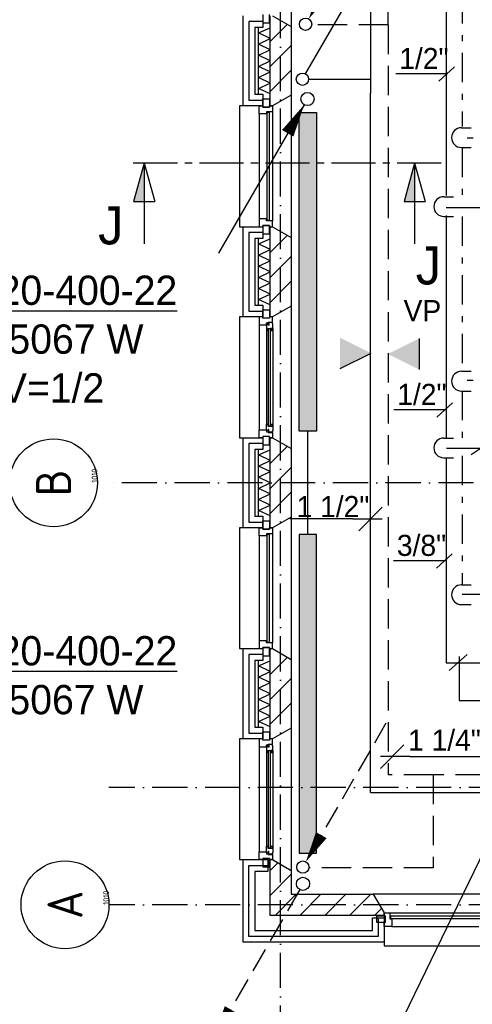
# Model space of a CAD drawing. Extents: x -41378 to 114803, y -24080 to 82188.
# Tile 25 of 137: x -2635 to 1226, y 11378 to 19778. Entities that reach past the tile are written whole.
import ezdxf
from ezdxf.enums import TextEntityAlignment as Align

# ---------------------------------------------------------------- set-up
doc = ezdxf.new("R2010")
doc.units = 0
doc.header["$LTSCALE"] = 50
for name, pattern in [('2322107', [2000, 1000, 1000]), ('2322108', [7, 5, -2]), ('2322109', [10, 5, -2, 1, -2]), ('2322134', [45, 40, -5]), ('CENTER2', [11.25, 7.5, -1.25, 1.25, -1.25]), ('DASHDOT', [9, 6, -1.5, 0, -1.5])]:
    doc.linetypes.add(name, pattern=pattern)
doc.layers.get('0').update_dxf_attribs({"linetype": 'CONTINUOUS'})
for name, color, linetype in [('AL$7----_STRAMIEN', 1, 'DASHDOT'), ('AL21----_BUITENWAND', 4, 'CONTINUOUS'), ('AL21K---_ISOLATIE', 1, 'CONTINUOUS'), ('AL28----_KONSTRUKTIE', 3, 'CONTINUOUS'), ('AL31----_BUITENKOZ', 7, 'CONTINUOUS'), ('AL32----_BINNENKOZ', 7, 'CONTINUOUS'), ('ALN-----_BLOCKNAAM', 2, 'CONTINUOUS'), ('ALXA3---_VOLZWART', 14, 'CONTINUOUS'), ('ALXAB---_PREFABBETON', 1, 'CONTINUOUS'), ('DOORSNEDE', 1, 'CONTINUOUS'), ('WI561---', 1, 'CONTINUOUS'), ('WL521---', 4, 'CONTINUOUS'), ('WL524---', 4, 'CONTINUOUS'), ('WL531---', 4, 'CONTINUOUS'), ('WL541---', 4, 'CONTINUOUS'), ('WL561---', 4, 'CONTINUOUS'), ('WL561---_AANVOER', 4, 'CONTINUOUS'), ('WL561---_RETOUR', 4, 'CONTINUOUS'), ('WL570---', 3, 'CONTINUOUS'), ('WL570---_RETOUR', 3, 'CONTINUOUS'), ('WM561---', 1, 'CONTINUOUS'), ('WM570---', 1, 'CONTINUOUS')]:
    doc.layers.add(name, color=color, linetype=linetype)
doc.layers.get('0').freeze()
doc.styles.add('BURO-018', font='BUROFONT.shx', dxfattribs={"height": 90})
doc.styles.add('BURO-025', font='BUROFONT.shx', dxfattribs={"height": 250})
doc.styles.add('BURO-050', font='BUROFONT.shx', dxfattribs={"height": 500})
doc.styles.get("Standard").update_dxf_attribs({"font": 'ISOCP'})

# ---------------------------------------------------------------- blocks, each defined once
blk = doc.blocks.new('1010')
at = {"layer": 'AL$7----_STRAMIEN', "color": 7, "linetype": 'CONTINUOUS'}
blk.add_circle((0, 750), 750, dxfattribs=at)
at = {"layer": 'ALN-----_BLOCKNAAM', "linetype": 'CONTINUOUS'}
blk.add_text('1010', height=100, dxfattribs=at).set_placement((0, 0))
blk = doc.blocks.new('2322401')
at = {"color": 0, "linetype": 'CONTINUOUS'}
for p, q in [((-0.5, 0.5, 1), (-0.5, 0.5)), ((-0.5, 0.5, 1), (-0.5, -0.5, 1)), ((0.5, 0.5, 1), (-0.5, 0.5, 1)), ((0.5, 0.5), (-0.5, 0.5)), ((-0.5, 0.5), (-0.5, -0.5)), ((0.5, 0.5, 1), (0.5, 0.5)), ((0.5, -0.5, 1), (0.5, 0.5, 1)), ((0.5, -0.5), (0.5, 0.5)), ((-0.5, -0.5, 1), (-0.5, -0.5)), ((-0.5, -0.5, 1), (0.5, -0.5, 1)), ((-0.5, -0.5), (0.5, -0.5)), ((0.5, -0.5, 1), (0.5, -0.5))]:
    blk.add_line(p, q, dxfattribs=at)
blk = doc.blocks.new('CVHATCH1')
at = {"color": 0, "linetype": 'CONTINUOUS'}
blk.add_solid([(-0.5, -0.5), (0.5, -0.5), (-0.5, 0.5), (0.5, 0.5)], dxfattribs=at)
blk = doc.blocks.new('LDV2108')
at = {"color": 0, "linetype": 'CONTINUOUS'}
for p, q in [((-0.25, -0.433), (-1.187, -2.057)), ((-1.562, -2.706), (-2.5, -4.33)), ((-2.875, -4.98), (-3.812, -6.603)), ((-4.187, -7.253), (-5.125, -8.877)), ((-5.5, -9.526), (-6.437, -11.15))]:
    blk.add_line(p, q, dxfattribs=at)
blk.add_lwpolyline([(-6.75, -11.691, 0, 1, 0), (-5.5, -9.526, 1, 1, 0)], format="xyseb", dxfattribs=at)
blk.add_circle((0, 0), 0.5, dxfattribs=at)
blk = doc.blocks.new('LDV4107')
at = {"color": 0, "linetype": 'CONTINUOUS'}
blk.add_line((-0.25, -0.433), (-6.75, -11.691), dxfattribs=at)
blk.add_lwpolyline([(-0.25, -0.433, 0, 1, 0), (-1.5, -2.598, 1, 1, 0)], format="xyseb", dxfattribs=at)
blk.add_circle((0, 0), 0.5, dxfattribs=at)
blk = doc.blocks.new('LDV3108')
at = {"color": 0, "linetype": 'CONTINUOUS'}
for p, q in [((6.75, 11.691), (5.813, 10.068)), ((5.438, 9.418), (4.5, 7.794)), ((4.125, 7.145), (3.188, 5.521)), ((2.813, 4.871), (1.875, 3.248)), ((1.5, 2.598), (0.563, 0.974))]:
    blk.add_line(p, q, dxfattribs=at)
blk.add_lwpolyline([(0.25, 0.433, 0, 1, 0), (1.5, 2.598, 1, 1, 0)], format="xyseb", dxfattribs=at)
blk.add_circle((0, 0), 0.5, dxfattribs=at)
blk = doc.blocks.new('LDV1107')
at = {"color": 0, "linetype": 'CONTINUOUS'}
blk.add_line((0.25, 0.433), (6.75, 11.691), dxfattribs=at)
blk.add_lwpolyline([(6.75, 11.691, 0, 1, 0), (5.5, 9.526, 1, 1, 0)], format="xyseb", dxfattribs=at)
blk.add_circle((0, 0), 0.5, dxfattribs=at)
blk = doc.blocks.new('CVRINFO2')
at = {"color": 0, "linetype": 'CONTINUOUS', "style": 'BURO-025'}
for tag, p in [('CV_TEXT125', (0, 0)), ('CV_TEXT225', (0, -4.167)), ('CV_TEXT325', (0, -8.333)), ('CV_TEXT425', (0, -12.5))]:
    blk.add_attdef(tag, p, '', height=2.5, dxfattribs=at)
blk = doc.blocks.new('LDS')
at = {"color": 0, "linetype": 'CONTINUOUS'}
for p, q in [((0, 1), (1, 1)), ((0, -1), (1, -1))]:
    blk.add_line(p, q, dxfattribs=at)
blk.add_arc((0, 0), 1, 90, 270, dxfattribs=at)

msp = doc.modelspace()

# ---------------------------------------------------------------- hatches: boundary and pattern name
at = {"layer": 'WL570---'}
h = msp.add_hatch(color=1, dxfattribs=at)
h.paths.add_polyline_path([(97.1, 17064.9), (362, 16934.1), (97.1, 16934.1)])
h.paths.add_polyline_path([(97.1, 16934.1), (362, 16934.1), (362, 16931.6), (97.1, 16800.7)])
h = msp.add_hatch(color=1, dxfattribs=at)
h.paths.add_polyline_path([(772.8, 17058.2), (507.9, 16927.4), (772.8, 16927.4)])
h.paths.add_polyline_path([(772.8, 16927.4), (507.9, 16927.4), (507.9, 16924.8), (772.8, 16794)])

# ---------------------------------------------------------------- linework, layer by layer
at = {"layer": 'AL$7----_STRAMIEN', "color": 1}
for p, q in [((-409, 10167.3), (-409, 80064.7)), ((16350.1, 13227.3), (-1873.3, 13227.3)), ((16350.1, 12227.3), (-1873.3, 12227.3))]:
    msp.add_line(p, q, dxfattribs=at)
msp.add_lwpolyline([(67449.7, 15827.3), (19691, 15827.3), (-1873.3, 15827.3)], dxfattribs=at)
at = {"layer": 'AL21----_BUITENWAND', "color": 8}
for p, q in [((-729, 19042.3), (-729, 19812.3)), ((-560, 19812.3), (-560, 19712.3)), ((-560, 19712.3), (-629, 19712.3)), ((-629, 19712.3), (-629, 19142.3)), ((-629, 19142.3), (-560, 19142.3)), ((-560, 19142.3), (-560, 19042.3)), ((-560, 19042.3), (-729, 19042.3)), ((-729, 17242.3), (-729, 18012.3)), ((-729, 18012.3), (-560, 18012.3)), ((-560, 18012.3), (-560, 17912.3)), ((-560, 17912.3), (-629, 17912.3)), ((-629, 17912.3), (-629, 17342.3)), ((-629, 17342.3), (-560, 17342.3)), ((-560, 17342.3), (-560, 17242.3)), ((-560, 17242.3), (-729, 17242.3)), ((-729, 15442.3), (-729, 16212.3)), ((-729, 16212.3), (-560, 16212.3)), ((-560, 16212.3), (-560, 16112.3)), ((-560, 16112.3), (-629, 16112.3)), ((-629, 16112.3), (-629, 15542.3)), ((-629, 15542.3), (-560, 15542.3)), ((-560, 15542.3), (-560, 15442.3)), ((-560, 15442.3), (-729, 15442.3)), ((-729, 13642.3), (-729, 14412.3)), ((-729, 14412.3), (-560, 14412.3)), ((-560, 14412.3), (-560, 14312.3)), ((-560, 14312.3), (-629, 14312.3)), ((-629, 14312.3), (-629, 13742.3)), ((-629, 13742.3), (-560, 13742.3)), ((-560, 13742.3), (-560, 13642.3)), ((-560, 13642.3), (-729, 13642.3)), ((-729, 11907.3), (-729, 12612.3)), ((-729, 12612.3), (-519, 12612.3)), ((-519, 12612.3), (-519, 12512.3)), ((-519, 12512.3), (-629, 12512.3)), ((-629, 12512.3), (-629, 12007.3)), ((374, 12007.3), (374, 12117.3)), ((374, 12117.3), (474, 12117.3)), ((474, 12117.3), (474, 11907.3)), ((-629, 12007.3), (374, 12007.3)), ((474, 11907.3), (-729, 11907.3))]:
    msp.add_line(p, q, dxfattribs=at)
at = {"layer": 'AL21K---_ISOLATIE', "color": 8, "linetype": 'CONTINUOUS'}
for p, q in [((-599, 19142.3), (-599, 19712.3)), ((-599, 19664.8), (-499, 19708.1)), ((-499, 19617.3), (-599, 19664.8)), ((-499, 19142.3), (-499, 19712.3)), ((-599, 19569.8), (-499, 19617.3)), ((-499, 19522.3), (-599, 19569.8)), ((-599, 19474.8), (-499, 19522.3)), ((-499, 19427.3), (-599, 19474.8)), ((-599, 19379.8), (-499, 19427.3)), ((-499, 19332.3), (-599, 19379.8)), ((-599, 19284.8), (-499, 19332.3)), ((-499, 19237.3), (-599, 19284.8)), ((-599, 19189.8), (-499, 19237.3)), ((-499, 19146.5), (-599, 19189.8)), ((-599, 17342.3), (-599, 17912.3)), ((-599, 17864.8), (-499, 17908.1)), ((-499, 17342.3), (-499, 17912.3)), ((-499, 17817.3), (-599, 17864.8)), ((-599, 17769.8), (-499, 17817.3)), ((-499, 17722.3), (-599, 17769.8)), ((-599, 17674.8), (-499, 17722.3)), ((-499, 17627.3), (-599, 17674.8)), ((-599, 17579.8), (-499, 17627.3)), ((-499, 17532.3), (-599, 17579.8)), ((-599, 17484.8), (-499, 17532.3)), ((-499, 17437.3), (-599, 17484.8)), ((-599, 17389.8), (-499, 17437.3)), ((-499, 17346.5), (-599, 17389.8)), ((-599, 15542.3), (-599, 16112.3)), ((-599, 16064.8), (-499, 16108.1)), ((-499, 16017.3), (-599, 16064.8)), ((-499, 15542.3), (-499, 16112.3)), ((-599, 15969.8), (-499, 16017.3)), ((-499, 15922.3), (-599, 15969.8)), ((-599, 15874.8), (-499, 15922.3)), ((-499, 15827.3), (-599, 15874.8)), ((-599, 15779.8), (-499, 15827.3)), ((-499, 15732.3), (-599, 15779.8)), ((-599, 15684.8), (-499, 15732.3)), ((-499, 15637.3), (-599, 15684.8)), ((-599, 15589.8), (-499, 15637.3)), ((-499, 15546.5), (-599, 15589.8)), ((-599, 13742.3), (-599, 14312.3)), ((-599, 14264.8), (-499, 14308.1)), ((-499, 13742.3), (-499, 14312.3)), ((-499, 14217.3), (-599, 14264.8)), ((-599, 14169.8), (-499, 14217.3)), ((-499, 14122.3), (-599, 14169.8)), ((-599, 14074.8), (-499, 14122.3)), ((-499, 14027.3), (-599, 14074.8)), ((-599, 13979.8), (-499, 14027.3)), ((-499, 13932.3), (-599, 13979.8)), ((-599, 13884.8), (-499, 13932.3)), ((-499, 13837.3), (-599, 13884.8)), ((-599, 13789.8), (-499, 13837.3)), ((-499, 13746.5), (-599, 13789.8))]:
    msp.add_line(p, q, dxfattribs=at)
at = {"layer": 'AL28----_KONSTRUKTIE', "color": 8}
for p, q in [((-499, 19042.3), (-499, 19812.3)), ((-479, 19812.3), (-319, 19720)), ((-319, 19720), (-319, 19134.7)), ((-319, 19134.7), (-479, 19042.3)), ((-479, 19042.3), (-499, 19042.3)), ((-499, 18012.3), (-479, 18012.3)), ((-499, 17242.3), (-499, 18012.3)), ((-479, 18012.3), (-319, 17920)), ((-319, 17920), (-319, 17334.7)), ((-319, 17334.7), (-479, 17242.3)), ((-479, 17242.3), (-499, 17242.3)), ((-499, 16212.3), (-479, 16212.3)), ((-499, 15442.3), (-499, 16212.3)), ((-479, 16212.3), (-319, 16120)), ((-319, 16120), (-319, 15534.7)), ((-319, 15534.7), (-479, 15442.3)), ((-479, 15442.3), (-499, 15442.3)), ((-499, 14412.3), (-479, 14412.3)), ((-499, 13642.3), (-499, 14412.3)), ((-479, 14412.3), (-319, 14320)), ((-319, 14320), (-319, 13734.7)), ((-319, 13734.7), (-479, 13642.3)), ((-479, 13642.3), (-499, 13642.3))]:
    msp.add_line(p, q, dxfattribs=at)
at = {"layer": 'AL28----_KONSTRUKTIE', "color": 8, "linetype": 'CONTINUOUS'}
for p, q in [((-499, 12612.3), (-479, 12612.3)), ((-499, 12137.3), (-499, 12612.3)), ((-479, 12612.3), (-319, 12520)), ((-319, 12520), (-319, 12317.3)), ((-319, 12317.3), (381.6, 12317.3)), ((381.6, 12317.3), (474, 12157.3)), ((474, 12137.3), (-499, 12137.3)), ((474, 12157.3), (474, 12137.3))]:
    msp.add_line(p, q, dxfattribs=at)
at = {"layer": 'AL31----_BUITENKOZ', "color": 8}
for p, q in [((-319, 20934.7), (-319, 19720)), ((-560, 19822.3), (-560, 19751.3)), ((-560, 19751.3), (-504, 19751.3)), ((-504, 19751.3), (-504, 19822.3)), ((-560, 19032.3), (-560, 19103.3)), ((-560, 19103.3), (-504, 19103.3)), ((-504, 19103.3), (-504, 19032.3)), ((-319, 19134.7), (-319, 17920)), ((-729, 19042.3), (-759, 19042.3)), ((-759, 19042.3), (-759, 18012.3)), ((-504, 19032.3), (-560, 19032.3)), ((-479, 18992.3), (-479, 18062.3)), ((-593, 18975.3), (-593, 18079.3)), ((-759, 18012.3), (-729, 18012.3)), ((-504, 18022.3), (-560, 18022.3)), ((-560, 18022.3), (-560, 17951.3)), ((-504, 17951.3), (-504, 18022.3)), ((-560, 17951.3), (-504, 17951.3)), ((-319, 17334.7), (-319, 16120)), ((-729, 17242.3), (-759, 17242.3)), ((-759, 17242.3), (-759, 16212.3)), ((-560, 17232.3), (-560, 17303.3)), ((-560, 17303.3), (-504, 17303.3)), ((-504, 17232.3), (-560, 17232.3)), ((-504, 17303.3), (-504, 17232.3)), ((-593, 17175.3), (-593, 16279.3)), ((-515, 17180.6), (-530, 17180.6)), ((-530, 17180.6), (-530, 17175.3)), ((-530, 17175.3), (-530, 17128.2)), ((-517, 17126.1), (-517, 17143.1)), ((-517, 17143.1), (-476, 17143.1)), ((-515, 17172.6), (-515, 17180.6)), ((-510, 17172.6), (-515, 17172.6)), ((-480.2, 17195.1), (-510, 17195.1)), ((-510, 17195.1), (-510, 17172.6)), ((-478.3, 17143.1), (-491.8, 17143.1)), ((-491.8, 17143.1), (-491.8, 17126.1)), ((-480.2, 17188.1), (-480.2, 17195.1)), ((-476, 17185.6), (-480.2, 17188.1)), ((-478.3, 17126.1), (-478.3, 17143.1)), ((-476, 17143.1), (-476, 17185.6)), ((-476, 17143.1), (-476, 16311.5)), ((-530, 17128.2), (-530, 16326.5)), ((-530, 17128.2), (-517, 17126.1)), ((-491.8, 17126.1), (-478.3, 17126.1)), ((-530, 16326.5), (-517, 16328.5)), ((-530, 16279.3), (-530, 16326.5)), ((-517, 16328.5), (-517, 16311.5)), ((-517, 16311.5), (-476, 16311.5)), ((-491.8, 16311.5), (-491.8, 16328.5)), ((-491.8, 16328.5), (-478.3, 16328.5)), ((-478.3, 16311.5), (-491.8, 16311.5)), ((-478.3, 16328.5), (-478.3, 16311.5)), ((-476, 16311.5), (-476, 16269)), ((-759, 16212.3), (-729, 16212.3)), ((-504, 16222.3), (-560, 16222.3)), ((-560, 16222.3), (-560, 16151.3)), ((-530, 16274), (-530, 16279.3)), ((-515, 16274), (-530, 16274)), ((-510, 16282), (-515, 16282)), ((-515, 16282), (-515, 16274)), ((-510, 16259.5), (-510, 16282)), ((-480.2, 16259.5), (-510, 16259.5)), ((-504, 16151.3), (-504, 16222.3)), ((-476, 16269), (-480.2, 16266.6)), ((-480.2, 16266.6), (-480.2, 16259.5)), ((-560, 16151.3), (-504, 16151.3)), ((-560, 15432.3), (-560, 15503.3)), ((-560, 15503.3), (-504, 15503.3)), ((-504, 15503.3), (-504, 15432.3)), ((-319, 15534.7), (-319, 14320)), ((-729, 15442.3), (-759, 15442.3)), ((-759, 15442.3), (-759, 14412.3)), ((-593, 15375.3), (-593, 14479.3)), ((-504, 15432.3), (-560, 15432.3)), ((-479, 15392.3), (-479, 14462.3)), ((-759, 14412.3), (-729, 14412.3)), ((-504, 14422.3), (-560, 14422.3)), ((-560, 14422.3), (-560, 14351.3)), ((-504, 14351.3), (-504, 14422.3)), ((-560, 14351.3), (-504, 14351.3)), ((-560, 13632.3), (-560, 13703.3)), ((-560, 13703.3), (-504, 13703.3)), ((-504, 13703.3), (-504, 13632.3)), ((-319, 13734.7), (-319, 12520)), ((-729, 13642.3), (-759, 13642.3)), ((-759, 13642.3), (-759, 12612.3)), ((-504, 13632.3), (-560, 13632.3)), ((-593, 13575.3), (-593, 12679.3)), ((-515, 13580.6), (-530, 13580.6)), ((-530, 13580.6), (-530, 13575.3)), ((-530, 13575.3), (-530, 13528.2)), ((-530, 13528.2), (-530, 12726.5)), ((-530, 13528.2), (-517, 13526.1)), ((-517, 13526.1), (-517, 13543.1)), ((-517, 13543.1), (-476, 13543.1)), ((-515, 13572.6), (-515, 13580.6)), ((-510, 13572.6), (-515, 13572.6)), ((-480.2, 13595.1), (-510, 13595.1)), ((-510, 13595.1), (-510, 13572.6)), ((-478.3, 13543.1), (-491.8, 13543.1)), ((-491.8, 13543.1), (-491.8, 13526.1)), ((-491.8, 13526.1), (-478.3, 13526.1)), ((-480.2, 13588.1), (-480.2, 13595.1)), ((-476, 13585.6), (-480.2, 13588.1)), ((-478.3, 13526.1), (-478.3, 13543.1)), ((-476, 13543.1), (-476, 13585.6)), ((-476, 13543.1), (-476, 12711.5)), ((-530, 12726.5), (-517, 12728.5)), ((-530, 12679.3), (-530, 12726.5)), ((-517, 12728.5), (-517, 12711.5)), ((-517, 12711.5), (-476, 12711.5)), ((-491.8, 12711.5), (-491.8, 12728.5)), ((-491.8, 12728.5), (-478.3, 12728.5)), ((-478.3, 12711.5), (-491.8, 12711.5)), ((-478.3, 12728.5), (-478.3, 12711.5)), ((-476, 12711.5), (-476, 12669)), ((-759, 12612.3), (-729, 12612.3)), ((-504, 12622.3), (-560, 12622.3)), ((-560, 12622.3), (-560, 12551.3)), ((-530, 12674), (-530, 12679.3)), ((-515, 12674), (-530, 12674)), ((-510, 12682), (-515, 12682)), ((-515, 12682), (-515, 12674)), ((-510, 12659.5), (-510, 12682)), ((-480.2, 12659.5), (-510, 12659.5)), ((-504, 12551.3), (-504, 12622.3)), ((-476, 12669), (-480.2, 12666.6)), ((-480.2, 12666.6), (-480.2, 12659.5)), ((-560, 12551.3), (-504, 12551.3)), ((1441.4, 12317.3), (381.6, 12317.3)), ((381.6, 12317.3), (474, 12157.3)), ((413, 12076.3), (413, 12132.3)), ((413, 12132.3), (484, 12132.3)), ((474, 12157.3), (474, 11877.3)), ((484, 12132.3), (484, 12076.3)), ((524, 12157.3), (1299, 12157.3)), ((484, 12076.3), (413, 12076.3)), ((541, 12043.3), (1282, 12043.3)), ((474, 11877.3), (1349, 11877.3))]:
    msp.add_line(p, q, dxfattribs=at)
at = {"layer": 'AL31----_BUITENKOZ', "color": 8, "linetype": 'CONTINUOUS'}
for p, q in [((-593, 18975.3), (-593, 19042.3)), ((-593, 19042.3), (-560, 19042.3)), ((-560, 19042.3), (-560, 19032.3)), ((-560, 19032.3), (-504, 19032.3)), ((-479, 18992.3), (-530, 18992.3)), ((-530, 18992.3), (-530, 18975.3)), ((-505, 18987.3), (-526, 18987.3)), ((-526, 18987.3), (-526, 18067.3)), ((-505, 18067.3), (-505, 18987.3)), ((-504, 19032.3), (-504, 19042.3)), ((-504, 19042.3), (-504, 19042.3)), ((-504, 19042.3), (-479, 19042.3)), ((-479, 19042.3), (-479, 18992.3)), ((-479, 18992.3), (-479, 18992.3)), ((-530, 18975.3), (-593, 18975.3)), ((-593, 18975.3), (-593, 18975.3)), ((-593, 18975.3), (-593, 18975.3)), ((-593, 18975.3), (-593, 18975.3)), ((-593, 18975.3), (-593, 18975.3)), ((-530, 18079.3), (-593, 18079.3)), ((-593, 18079.3), (-593, 18079.3)), ((-593, 18079.3), (-593, 18079.3)), ((-593, 18079.3), (-593, 18079.3)), ((-593, 18079.3), (-593, 18079.3)), ((-593, 18079.3), (-593, 18012.3)), ((-530, 18062.3), (-530, 18079.3)), ((-479, 18062.3), (-530, 18062.3)), ((-526, 18067.3), (-505, 18067.3)), ((-479, 18062.3), (-479, 18062.3)), ((-479, 18012.3), (-479, 18062.3)), ((-593, 18012.3), (-560, 18012.3)), ((-560, 18012.3), (-560, 18022.3)), ((-560, 18022.3), (-504, 18022.3)), ((-504, 18022.3), (-504, 18012.3)), ((-504, 18012.3), (-504, 18012.3)), ((-504, 18012.3), (-479, 18012.3)), ((-494, 17141.1), (-515, 17141.1)), ((-515, 17141.1), (-515, 16313.5)), ((-494, 16313.5), (-494, 17141.1)), ((-515, 16313.5), (-494, 16313.5)), ((-593, 15375.3), (-593, 15442.3)), ((-593, 15442.3), (-560, 15442.3)), ((-530, 15375.3), (-593, 15375.3)), ((-593, 15375.3), (-593, 15375.3)), ((-593, 15375.3), (-593, 15375.3)), ((-593, 15375.3), (-593, 15375.3)), ((-593, 15375.3), (-593, 15375.3)), ((-560, 15442.3), (-560, 15432.3)), ((-560, 15432.3), (-504, 15432.3)), ((-479, 15392.3), (-530, 15392.3)), ((-530, 15392.3), (-530, 15375.3)), ((-505, 15387.3), (-526, 15387.3)), ((-526, 15387.3), (-526, 14467.3)), ((-505, 14467.3), (-505, 15387.3)), ((-504, 15432.3), (-504, 15442.3)), ((-504, 15442.3), (-504, 15442.3)), ((-504, 15442.3), (-479, 15442.3)), ((-479, 15442.3), (-479, 15392.3)), ((-479, 15392.3), (-479, 15392.3)), ((-530, 14479.3), (-593, 14479.3)), ((-593, 14479.3), (-593, 14479.3)), ((-593, 14479.3), (-593, 14479.3)), ((-593, 14479.3), (-593, 14479.3)), ((-593, 14479.3), (-593, 14479.3)), ((-593, 14479.3), (-593, 14412.3)), ((-530, 14462.3), (-530, 14479.3)), ((-479, 14462.3), (-530, 14462.3)), ((-526, 14467.3), (-505, 14467.3)), ((-479, 14462.3), (-479, 14462.3)), ((-479, 14412.3), (-479, 14462.3)), ((-593, 14412.3), (-560, 14412.3)), ((-560, 14412.3), (-560, 14422.3)), ((-560, 14422.3), (-504, 14422.3)), ((-504, 14422.3), (-504, 14412.3)), ((-504, 14412.3), (-504, 14412.3)), ((-504, 14412.3), (-479, 14412.3)), ((-494, 13541.1), (-515, 13541.1)), ((-515, 13541.1), (-515, 12713.5)), ((-494, 12713.5), (-494, 13541.1)), ((-515, 12713.5), (-494, 12713.5)), ((474, 12132.3), (474, 12157.3)), ((474, 12157.3), (524, 12157.3)), ((484, 12132.3), (474, 12132.3)), ((474, 12132.3), (474, 12132.3)), ((484, 12076.3), (484, 12132.3)), ((524, 12157.3), (524, 12157.3)), ((524, 12157.3), (524, 12106.3)), ((524, 12106.3), (541, 12106.3)), ((529, 12131.3), (529, 12110.3)), ((1294, 12131.3), (529, 12131.3)), ((529, 12110.3), (1294, 12110.3)), ((541, 12106.3), (541, 12043.3)), ((474, 12043.3), (474, 12076.3)), ((474, 12076.3), (484, 12076.3)), ((541, 12043.3), (474, 12043.3)), ((541, 12043.3), (541, 12043.3)), ((541, 12043.3), (541, 12043.3)), ((541, 12043.3), (541, 12043.3)), ((541, 12043.3), (541, 12043.3))]:
    msp.add_line(p, q, dxfattribs=at)
at = {"layer": 'AL32----_BINNENKOZ', "color": 8}
for p, q in [((-560, 17242.3), (-593, 17242.3)), ((-593, 17242.3), (-593, 17175.3)), ((-560, 17232.3), (-560, 17242.3)), ((-504, 17232.3), (-560, 17232.3)), ((-479, 17242.3), (-504, 17242.3)), ((-504, 17242.3), (-504, 17232.3)), ((-479, 17198.3), (-479, 17242.3)), ((-593, 17175.3), (-530, 17175.3)), ((-530, 17175.3), (-530, 17192.3)), ((-530, 17192.3), (-515, 17192.3)), ((-515, 17192.3), (-515, 17198.3)), ((-515, 17198.3), (-479, 17198.3)), ((-593, 16212.3), (-593, 16279.3)), ((-593, 16279.3), (-530, 16279.3)), ((-560, 16212.3), (-593, 16212.3)), ((-504, 16222.3), (-560, 16222.3)), ((-560, 16222.3), (-560, 16212.3)), ((-530, 16279.3), (-530, 16262.3)), ((-530, 16262.3), (-515, 16262.3)), ((-515, 16262.3), (-515, 16256.3)), ((-515, 16256.3), (-479, 16256.3)), ((-504, 16212.3), (-504, 16222.3)), ((-479, 16212.3), (-504, 16212.3)), ((-479, 16256.3), (-479, 16212.3)), ((-560, 13642.3), (-593, 13642.3)), ((-593, 13642.3), (-593, 13575.3)), ((-560, 13632.3), (-560, 13642.3)), ((-504, 13632.3), (-560, 13632.3)), ((-479, 13642.3), (-504, 13642.3)), ((-504, 13642.3), (-504, 13632.3)), ((-479, 13598.3), (-479, 13642.3)), ((-593, 13575.3), (-530, 13575.3)), ((-530, 13575.3), (-530, 13592.3)), ((-530, 13592.3), (-515, 13592.3)), ((-515, 13592.3), (-515, 13598.3)), ((-515, 13598.3), (-479, 13598.3)), ((-593, 12612.3), (-593, 12679.3)), ((-593, 12679.3), (-530, 12679.3)), ((-560, 12612.3), (-593, 12612.3)), ((-504, 12622.3), (-560, 12622.3)), ((-560, 12622.3), (-560, 12612.3)), ((-530, 12679.3), (-530, 12662.3)), ((-530, 12662.3), (-515, 12662.3)), ((-515, 12662.3), (-515, 12656.3)), ((-515, 12656.3), (-479, 12656.3)), ((-504, 12612.3), (-504, 12622.3)), ((-479, 12612.3), (-504, 12612.3)), ((-479, 12656.3), (-479, 12612.3))]:
    msp.add_line(p, q, dxfattribs=at)
at = {"layer": 'ALXA3---_VOLZWART', "color": 8}
for p, q in [((-560, 19762.3), (-679, 19762.3)), ((-679, 19762.3), (-679, 19092.3)), ((-679, 19092.3), (-560, 19092.3)), ((-560, 17962.3), (-679, 17962.3)), ((-679, 17962.3), (-679, 17292.3)), ((-679, 17292.3), (-560, 17292.3)), ((-560, 16162.3), (-679, 16162.3)), ((-679, 16162.3), (-679, 15492.3)), ((-679, 15492.3), (-560, 15492.3)), ((-560, 14362.3), (-679, 14362.3)), ((-679, 14362.3), (-679, 13692.3)), ((-679, 13692.3), (-560, 13692.3)), ((-679, 11957.3), (-679, 12562.3)), ((-679, 12562.3), (-519, 12562.3)), ((424, 12117.3), (424, 11957.3)), ((424, 11957.3), (-679, 11957.3))]:
    msp.add_line(p, q, dxfattribs=at)
at = {"layer": 'ALXAB---_PREFABBETON', "color": 8}
for p, q in [((-499, 19591.1), (-351.4, 19738.7)), ((-499, 19379), (-319, 19559)), ((-499, 19166.8), (-319, 19346.8)), ((-499, 18003.2), (-489.9, 18012.3)), ((-499, 17791.1), (-351.4, 17938.7)), ((-499, 17579), (-319, 17759)), ((-499, 17366.8), (-319, 17546.8)), ((-499, 16203.2), (-489.9, 16212.3)), ((-499, 15991.1), (-351.4, 16138.7)), ((-499, 15779), (-319, 15959)), ((-499, 15566.8), (-319, 15746.8)), ((-499, 14403.2), (-489.9, 14412.3)), ((-499, 14191.1), (-351.4, 14338.7)), ((-499, 13979), (-319, 14159)), ((-499, 13766.8), (-319, 13946.8)), ((-432.8, 12585.7), (-499, 12519.5)), ((-319, 12487.4), (-499, 12307.4)), ((-276.9, 12317.3), (-456.9, 12137.3)), ((-64.8, 12317.3), (-244.8, 12137.3)), ((147.3, 12317.3), (-32.7, 12137.3)), ((359.5, 12317.3), (179.5, 12137.3)), ((451.2, 12196.9), (391.6, 12137.3))]:
    msp.add_line(p, q, dxfattribs=at)
at = {"layer": 'DOORSNEDE', "color": 5}
for p, q in [((-1476.2, 18553), (-1667.8, 18553)), ((831.7, 18553), (640.1, 18553))]:
    msp.add_line(p, q, dxfattribs=at)
at = {"layer": 'DOORSNEDE', "color": 200}
for p, q in [((-1573.4, 18553), (-1663.7, 18227.9)), ((-1573.4, 18553), (-1483.1, 18227.9)), ((-1573.4, 18553), (-1573.4, 17866.7)), ((734.5, 18553), (644.2, 18227.9)), ((734.5, 18553), (734.5, 17866.7)), ((734.5, 18553), (824.8, 18227.9)), ((-1663.7, 18227.9), (-1483.1, 18227.9)), ((644.2, 18227.9), (824.8, 18227.9))]:
    msp.add_line(p, q, dxfattribs=at)
at = {"layer": 'DOORSNEDE', "color": 200, "linetype": 'CENTER2'}
msp.add_line((961.6, 18553), (-1600.2, 18553), dxfattribs=at)
at = {"layer": 'DOORSNEDE', "color": 200}
for points in [[(-1663.7, 18227.9), (-1573.4, 18227.9), (-1573.4, 18553)], [(644.2, 18227.9), (734.5, 18227.9), (734.5, 18553)]]:
    msp.add_solid(points, dxfattribs=at)
at = {"layer": 'WL524---', "color": 1}
msp.add_line((1115.2, 13969.9), (1728.5, 13969.9), dxfattribs=at)
at = {"layer": 'WL531---', "linetype": '2322109'}
for p, q in [((1141.1, 19995.6), (1141.1, 18865.5)), ((5582.6, 18767.8), (1141.1, 18767.8)), ((1141.1, 18685.2), (1141.1, 18284.4)), ((1141.1, 18097.9), (1141.1, 16782.3)), ((5582.6, 16699.4), (1141.1, 16699.4)), ((1141.1, 16611.5), (1141.1, 16189.3)), ((1141.1, 16057.7), (1141.1, 14960.5)), ((5859, 14873.3), (1141.1, 14873.3))]:
    msp.add_line(p, q, dxfattribs=at)
at = {"layer": 'WL541---', "color": 3, "linetype": '2322134'}
for p, q in [((1003.4, 20042), (1003.4, 18277.2)), ((1003.4, 18175.7), (1548, 18175.7)), ((1003.4, 18106.4), (1003.4, 16203.5)), ((1006.7, 16122.7), (1547.9, 16122.9)), ((1003.4, 16032.7), (1003.4, 14292.5)), ((1003.4, 14292.5), (1538.4, 14292.8))]:
    msp.add_line(p, q, dxfattribs=at)
at = {"layer": 'WL561---', "color": 1}
for p, q in [((1017, 19315.6), (573.4, 19315.6)), ((1000, 16450.2), (556.4, 16450.2)), ((457.7, 15618.7), (257.7, 15418.7)), ((207.7, 15518.7), (-329, 15518.7)), ((207.7, 15518.7), (457.7, 15518.7)), ((996.6, 15162.3), (553, 15162.3))]:
    msp.add_line(p, q, dxfattribs=at)
at = {"layer": 'WL561---_AANVOER', "linetype": '2322107'}
for p, q in [((357.7, 22731), (357.7, 19152.1)), ((-171.6, 19269.3), (357.7, 19269.3)), ((357.7, 13186.2), (357.7, 19152.1)), ((-176.8, 15387.5), (-176.8, 16267.2)), ((357.7, 13186.2), (1893.1, 13186.2))]:
    msp.add_line(p, q, dxfattribs=at)
at = {"layer": 'WL561---_RETOUR', "linetype": '2322108'}
for p, q in [((508, 19734.1), (508, 25088.3)), ((508, 19734.1), (-136.7, 19734.1)), ((508, 19734.1), (508, 13336.5)), ((892.4, 13336.5), (508, 13336.5)), ((2032.3, 13336.5), (892.4, 13336.5)), ((892.4, 13336.5), (892.4, 12543.6)), ((892.4, 12543.6), (-160.7, 12543.6))]:
    msp.add_line(p, q, dxfattribs=at)
at = {"layer": 'WL570---', "color": 1}
for p, q in [((941.6, 19253.1), (1074.7, 19375.9)), ((772.8, 17058.2), (772.8, 16794)), ((362, 16931.6), (97.1, 16800.7)), ((924.6, 16387.8), (1057.6, 16510.5)), ((921.1, 15099.8), (1054.2, 15222.6))]:
    msp.add_line(p, q, dxfattribs=at)
at = {"layer": 'WL570---_RETOUR', "color": 1}
for p, q in [((1217.7, 16067.8), (1371, 16170)), ((1030.1, 14225.3), (1183.4, 14361.5)), ((1115.2, 14344.5), (1115.2, 13969.9))]:
    msp.add_line(p, q, dxfattribs=at)
at = {"layer": 'WM561---'}
for p, q in [((642.1, 13591.2), (442.1, 13391.2)), ((692.1, 13491.2), (442.1, 13491.2)), ((692.1, 13491.2), (1344, 13491.2))]:
    msp.add_line(p, q, dxfattribs=at)
at = {"layer": 'WM570---'}
msp.add_line((124, 10211.9), (1334.1, 12698.3), dxfattribs=at)

# ---------------------------------------------------------------- block references
at = {"layer": 'AL$7----_STRAMIEN'}
ref = msp.add_blockref('1010', (-1971.2, 15827.3), dxfattribs=dict(at, xscale=0.5, yscale=0.5, zscale=0.5, rotation=90))
ref.add_attrib('STR-NAAM', 'B', dxfattribs={"color": 3, "linetype": 'CONTINUOUS', "height": 300, "rotation": 90}).set_placement((-2346.2, 15827.3), align=Align.MIDDLE)
ref = msp.add_blockref('1010', (-1873.3, 12227.3), dxfattribs=dict(at, xscale=0.5, yscale=0.5, zscale=0.5, rotation=90))
ref.add_attrib('STR-NAAM', 'A', dxfattribs={"color": 3, "linetype": 'CONTINUOUS', "height": 300, "rotation": 90}).set_placement((-2248.3, 12227.3), align=Align.MIDDLE)
at = {"layer": 'WI561---'}
ref = msp.add_blockref('CVRINFO2', (-3186.5, 17345), dxfattribs=dict(at, xscale=100, yscale=100, zscale=100))
ref.add_attrib('CV_TEXT125', '%%u2720-400-22', (-3186.5, 17345), dxfattribs={"layer": '0', "color": 2, "linetype": 'CONTINUOUS', "height": 250, "style": 'BURO-025'})
ref.add_attrib('CV_TEXT225', 'Q=5067 W', (-3186.5, 16928.3), dxfattribs={"layer": '0', "color": 2, "linetype": 'CONTINUOUS', "height": 250, "style": 'BURO-025'})
ref.add_attrib('CV_TEXT325', 'ThV=1/2', (-3186.5, 16511.7), dxfattribs={"layer": '0', "color": 2, "linetype": 'CONTINUOUS', "height": 250, "style": 'BURO-025'})
ref = msp.add_blockref('CVRINFO2', (-3186.5, 14269.4), dxfattribs=dict(at, xscale=100, yscale=100, zscale=100))
ref.add_attrib('CV_TEXT125', '%%u2720-400-22', (-3186.5, 14269.4), dxfattribs={"layer": '0', "color": 2, "linetype": 'CONTINUOUS', "height": 250, "style": 'BURO-025'})
ref.add_attrib('CV_TEXT225', 'Q=5067 W', (-3186.5, 13852.7), dxfattribs={"layer": '0', "color": 2, "linetype": 'CONTINUOUS', "height": 250, "style": 'BURO-025'})
at = {"layer": 'WL541---', "color": 2, "xscale": 84, "yscale": 84, "zscale": 84, "rotation": 0.01952270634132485}
for p in [(1134, 18772.2), (982.1, 18184), (1134, 16694.3), (982.1, 16125), (1134, 14872.6)]:
    msp.add_blockref('LDS', p, dxfattribs=at)
at = {"layer": 'WL561---', "yscale": 150}
for name, p, xscale, zscale, rotation in [('2322401', (-176.8, 17627.2), -2720, 400, 89.9999999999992), ('CVHATCH1', (-176.8, 17627.2), -2720, 2720, 89.99999999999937), ('2322401', (-176.8, 14027.5), 2720, 400, 90.00000000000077), ('CVHATCH1', (-176.8, 14027.5), 2720, 2720, 90.00000000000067)]:
    msp.add_blockref(name, p, dxfattribs=dict(at, xscale=xscale, zscale=zscale, rotation=rotation))
at = {"layer": 'WL561---_AANVOER', "color": 2}
for name, p, xscale, yscale, zscale in [('LDV1107', (-222.8, 19270.1), 105, 105, 105), ('LDV4107', (-179.7, 19101.1), 112.5, 112.5, 112.5)]:
    msp.add_blockref(name, p, dxfattribs=dict(at, xscale=xscale, yscale=yscale, zscale=zscale))
at = {"layer": 'WL561---_RETOUR', "color": 2}
for name, p, xscale, yscale, zscale in [('LDV3108', (-195.7, 19739.4), 105, 105, 105), ('LDV3108', (-219.6, 12548.9), 105, 105, 105), ('LDV2108', (-218.1, 12406.6), 112.5, 112.5, 112.5)]:
    msp.add_blockref(name, p, dxfattribs=dict(at, xscale=xscale, yscale=yscale, zscale=zscale))

# ---------------------------------------------------------------- texts
at = {"layer": 'WL521---', "color": 2, "style": 'BURO-050'}
for p in [(-1966.1, 17861.1), (743.6, 17519.2)]:
    msp.add_text('J', height=325, dxfattribs=at).set_placement(p)
at = {"layer": 'WL561---', "color": 1, "style": 'BURO-018'}
for s, p in [('1/2"', (603.5, 19356.9)), ('1/2"', (586.4, 16491.6)), ('3/8"', (583, 15203.6))]:
    msp.add_text(s, height=180, dxfattribs=at).set_placement(p)
msp.add_text('1 1/2"', height=180, dxfattribs=at).set_placement((347.9, 15534.4), align=Align.RIGHT)
at = {"layer": 'WL570---', "color": 1, "style": 'BURO-018'}
msp.add_text('VP', height=180, dxfattribs=at).set_placement((640.3, 17206.1))
at = {"layer": 'WM561---', "style": 'BURO-018'}
msp.add_text('1 1/4"', height=180, dxfattribs=at).set_placement((678.2, 13541.2))

doc.saveas('drawing.dxf')
